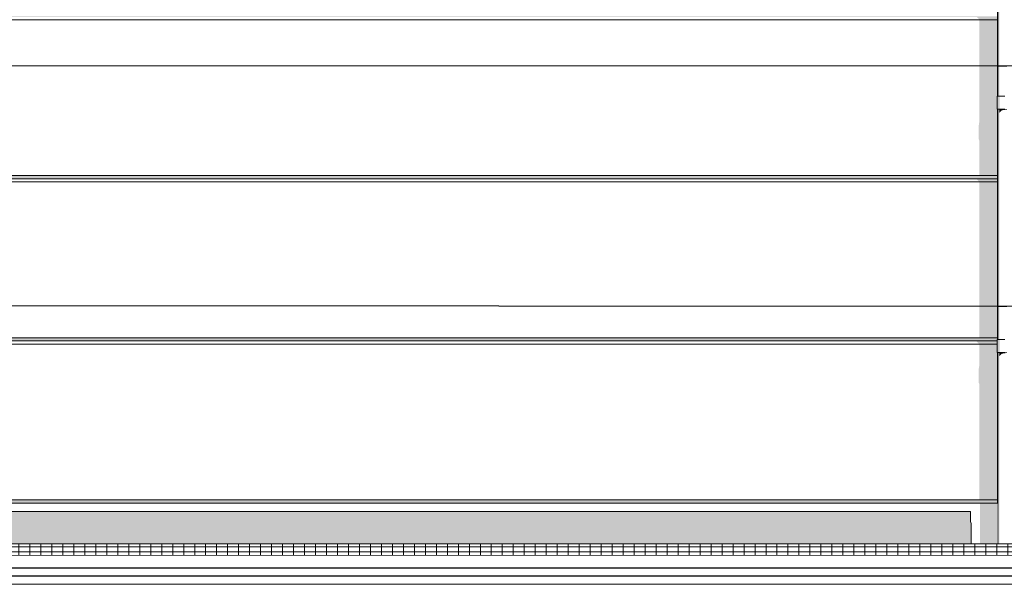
# Model space of a CAD drawing. Header units: millimetres. Extents: x 11 to 58287, y -2 to 19922.
# Tile 67 of 86: x 34422 to 40492, y 11112 to 14592. Entities that reach past the tile are written whole.
import ezdxf

# ---------------------------------------------------------------- set-up
doc = ezdxf.new("R2010")
doc.units = ezdxf.units.MM
doc.header["$MEASUREMENT"] = 0
doc.linetypes.add('Wipeout_Contour', pattern=[1000, 0, -1000])
for name, color, linetype in [('A_OPASKA', 7, 'Continuous'), ('Nowe_A__SCIANY', 7, 'Continuous'), ('Nowe_A__STROPY', 7, 'Continuous'), ('Nowe_A_WN_WYPOSAZENIE', 7, 'Continuous')]:
    doc.layers.add(name, color=color, linetype=linetype)
for name, color, linetype, lineweight in [('A_OPASKA_Nr_pióra__90', 7, 'Continuous', 13), ('A_OZN_ODNOSNIKI_Nr_pióra__85', 7, 'Continuous', 13), ('A_WYPEŁNIENIA RYSUNKI_Nr_pióra__18', 9, 'Continuous', 13), ('A_WYPEŁNIENIA RYSUNKI_Nr_pióra__7', 7, 'Continuous', 13), ('Nowe_A__SCIANY_Nr_pióra__87', 7, 'Continuous', 13), ('Nowe_A__STROPY_Nr_pióra__1', 7, 'Continuous', 13), ('Nowe_A__STROPY_Nr_pióra__21', 7, 'Continuous', 25), ('Nowe_A_WN_WYPOSAZENIE_Nr_pióra__2', 7, 'Continuous', 13)]:
    doc.layers.add(name, color=color, linetype=linetype, lineweight=lineweight)
doc.dimstyles.new('STYL_AUTOMATYCZNY__1', dxfattribs={"dimtxt": 0.18, "dimasz": 91.2, "dimexe": 0.18, "dimexo": 0.0625, "dimgap": 0, "dimtad": 0, "dimtih": 1, "dimtoh": 1, "dimdec": 4, "dimzin": 0, "dimdsep": 46, "dimcen": 0.09, "dimadec": 0, "dimazin": 0, "dimtfac": 1, "dimtdec": 4, "dimtmove": 0, "dimatfit": 3, "dimldrblk": 'ARROWHEAD_11', "dimfxl": 0, "dimtolj": 1, "dimtzin": 0, "dimarcsym": 0})

# ---------------------------------------------------------------- blocks, each defined once
blk = doc.blocks.new('ElemPrzekroju_2_1', base_point=(46338.2, 11312))
at = {"color": 254, "linetype": 'Wipeout_Contour', "lineweight": 0, "ltscale": 279201.99242}
blk.add_wipeout([(28131.6, 13592), (28131.6, 12632), (29842.3, 12632), (29842.3, 13372), (30852.3, 13372), (30852.3, 12632), (40450.5, 12632), (40450.5, 13592)], dxfattribs=at).dxf.layer = 'Nowe_A__SCIANY'
at = {"color": 254, "linetype": 'Wipeout_Contour', "lineweight": 0, "ltscale": 150111.175879}
blk.add_wipeout([(30852.3, 11632), (30852.3, 11612), (40450.5, 11612), (40450.5, 11632)], dxfattribs=at).dxf.layer = 'Nowe_A__SCIANY'
at = {"layer": 'Nowe_A__SCIANY', "linetype": 'Continuous', "lineweight": 0, "true_color": 0x000000}
blk.add_hatch(color=18, dxfattribs=at).paths.add_polyline_path([(30852.3, 11632), (30852.3, 11612), (40450.5, 11612), (40450.5, 11632)])
at = {"color": 254, "linetype": 'Wipeout_Contour', "lineweight": 0, "ltscale": 147847.065705}
blk.add_wipeout([(28131.6, 13612), (28131.6, 13592), (40450.5, 13592), (40450.5, 13612)], dxfattribs=at).dxf.layer = 'Nowe_A__SCIANY'
at = {"color": 254, "linetype": 'Wipeout_Contour', "lineweight": 0, "ltscale": 236158.69526}
blk.add_wipeout([(40450.5, 12632), (30852.3, 12632), (30852.3, 12612), (40448.2, 12612), (40448.2, 12621.1), (40450.5, 12621.1)], dxfattribs=at).dxf.layer = 'Nowe_A__SCIANY'
at = {"layer": 'Nowe_A__SCIANY', "linetype": 'Continuous', "lineweight": 0, "true_color": 0x000000}
blk.add_hatch(color=18, dxfattribs=at).paths.add_polyline_path([(40450.5, 12632), (30852.3, 12632), (30852.3, 12612), (40448.2, 12612), (40448.2, 12621.1), (40450.5, 12621.1)])
at = {"color": 254, "linetype": 'Wipeout_Contour', "lineweight": 0, "ltscale": 147877.245451}
blk.add_wipeout([(28131.6, 13612), (40450.5, 13612), (40450.5, 13632), (28131.6, 13632)], dxfattribs=at).dxf.layer = 'Nowe_A__SCIANY'
at = {"layer": 'Nowe_A__SCIANY', "linetype": 'Continuous', "lineweight": 0, "true_color": 0x000000}
blk.add_hatch(color=18, dxfattribs=at).paths.add_polyline_path([(28131.6, 13612), (40450.5, 13612), (40450.5, 13632), (28131.6, 13632)])
at = {"layer": 'Nowe_A__SCIANY_Nr_pióra__87', "color": 7, "linetype": 'Continuous', "lineweight": 13}
blk.add_line((28131.6, 13592), (40450.5, 13592), dxfattribs=at)
at = {"color": 254, "linetype": 'Wipeout_Contour', "lineweight": 0, "ltscale": 235444.770819}
blk.add_wipeout([(40448.2, 12592), (30852.3, 12592), (30852.3, 11632), (40450.5, 11632), (40450.5, 12541.1), (40448.2, 12541.1)], dxfattribs=at).dxf.layer = 'Nowe_A__SCIANY'
at = {"layer": 'Nowe_A__SCIANY_Nr_pióra__87', "color": 7, "linetype": 'Continuous', "lineweight": 13}
blk.add_line((30852.3, 11632), (40450.5, 11632), dxfattribs=at)
at = {"color": 254, "linetype": 'Wipeout_Contour', "lineweight": 0, "ltscale": 445800.828321}
blk.add_wipeout([(28131.6, 14592), (28131.6, 14121.1), (28134.6, 14121.1), (28134.6, 14041.1), (28131.6, 14041.1), (28131.6, 13632), (40450.5, 13632), (40450.5, 14041.1), (40448.2, 14041.1), (40448.2, 14121.1), (40450.5, 14121.1), (40450.5, 14592)], dxfattribs=at).dxf.layer = 'Nowe_A__SCIANY'
at = {"color": 254, "linetype": 'Wipeout_Contour', "lineweight": 0, "ltscale": 151385.182469}
blk.add_wipeout([(30852.3, 12612), (30852.3, 12592), (40448.2, 12592), (40448.2, 12612)], dxfattribs=at).dxf.layer = 'Nowe_A__SCIANY'
at = {"layer": 'Nowe_A__SCIANY', "linetype": 'Continuous', "lineweight": 0, "true_color": 0x000000}
for points in [[(28131.6, 14608.6), (40321.9, 14608.6), (40338.5, 14592), (40450.5, 14592), (40450.5, 14612), (28131.6, 14612)], [(40334.1, 13856.6), (40338.5, 13844.7), (40338.5, 13632), (40450.5, 13632), (40450.5, 14041.1), (40448.2, 14041.1), (40448.2, 14121.1), (40450.5, 14121.1), (40450.5, 14592), (40338.5, 14592), (40338.5, 13959.1), (40337.1, 13956.1), (40334.1, 13936.6)], [(28131.6, 13608.6), (40321.9, 13608.6), (40338.5, 13592), (40450.5, 13592), (40450.5, 13612), (28131.6, 13612)], [(40338.5, 13592), (40338.5, 12632), (40450.5, 12632), (40450.5, 13592)], [(30852.3, 12608.6), (40321.9, 12608.6), (40338.5, 12592), (40448.2, 12592), (40448.2, 12612), (30852.3, 12612)], [(40334.1, 12356.6), (40338.5, 12344.7), (40338.5, 11632), (40450.5, 11632), (40450.5, 12541.1), (40448.2, 12541.1), (40448.2, 12592), (40338.5, 12592), (40338.5, 12459.1), (40337.1, 12456.1), (40334.1, 12436.6)]]:
    blk.add_hatch(color=18, dxfattribs=at).paths.add_polyline_path(points)
at = {"layer": 'Nowe_A__SCIANY_Nr_pióra__87', "color": 7, "linetype": 'Continuous', "lineweight": 13}
for p, q in [((28131.6, 14592), (40450.5, 14592)), ((28131.6, 13632), (40450.5, 13632)), ((28131.6, 13612), (40450.5, 13612)), ((30852.3, 12632), (40450.5, 12632)), ((30852.3, 12612), (40448.2, 12612)), ((30852.3, 12592), (40448.2, 12592))]:
    blk.add_line(p, q, dxfattribs=at)
blk = doc.blocks.new('ElemPrzekroju_17_1', base_point=(46338.2, 11312))
at = {"color": 254, "linetype": 'Wipeout_Contour', "lineweight": 0, "ltscale": 172360.937626}
blk.add_wipeout([(40450.5, 14121.1), (40453.5, 14121.1), (40453.5, 15541.1), (40450.5, 15541.1)], dxfattribs=at).dxf.layer = 'Nowe_A_WN_WYPOSAZENIE'
at = {"color": 254, "linetype": 'Wipeout_Contour', "lineweight": 0, "ltscale": 170389.447598}
blk.add_wipeout([(40450.5, 14041.1), (40450.5, 12621.1), (40453.5, 12621.1), (40453.5, 14041.1)], dxfattribs=at).dxf.layer = 'Nowe_A_WN_WYPOSAZENIE'
at = {"color": 254, "linetype": 'Wipeout_Contour', "lineweight": 0, "ltscale": 168737.494475}
blk.add_wipeout([(40453.5, 12541.1), (40450.5, 12541.1), (40450.5, 11362), (40453.5, 11362)], dxfattribs=at).dxf.layer = 'Nowe_A_WN_WYPOSAZENIE'
at = {"layer": 'Nowe_A_WN_WYPOSAZENIE', "linetype": 'Continuous', "lineweight": 0, "true_color": 0x000000}
for points in [[(40450.5, 14121.1), (40453.5, 14121.1), (40453.5, 15541.1), (40450.5, 15541.1)], [(40450.5, 14041.1), (40450.5, 12621.1), (40453.5, 12621.1), (40453.5, 14041.1)], [(40453.5, 12541.1), (40450.5, 12541.1), (40450.5, 11362), (40453.5, 11362)]]:
    blk.add_hatch(color=18, dxfattribs=at).paths.add_polyline_path(points)
at = {"color": 254, "linetype": 'Wipeout_Contour', "lineweight": 0, "ltscale": 172382.901888}
blk.add_wipeout([(40462.2, 15541.1), (40453.5, 15541.1), (40453.5, 14121.1), (40462.2, 14121.1)], dxfattribs=at).dxf.layer = 'Nowe_A_WN_WYPOSAZENIE'
at = {"color": 254, "linetype": 'Wipeout_Contour', "lineweight": 0, "ltscale": 170411.665867}
blk.add_wipeout([(40462.2, 14041.1), (40453.5, 14041.1), (40453.5, 12621.1), (40462.2, 12621.1)], dxfattribs=at).dxf.layer = 'Nowe_A_WN_WYPOSAZENIE'
at = {"color": 254, "linetype": 'Wipeout_Contour', "lineweight": 0, "ltscale": 168759.929966}
blk.add_wipeout([(40462.2, 12541.1), (40453.5, 12541.1), (40453.5, 11362), (40462.2, 11362)], dxfattribs=at).dxf.layer = 'Nowe_A_WN_WYPOSAZENIE'
at = {"layer": 'Nowe_A_WN_WYPOSAZENIE', "linetype": 'Continuous', "lineweight": 0, "true_color": 0x000000}
for points in [[(40462.2, 15541.1), (40453.5, 15541.1), (40453.5, 14121.1), (40462.2, 14121.1)], [(40462.2, 14041.1), (40453.5, 14041.1), (40453.5, 12621.1), (40462.2, 12621.1)], [(40462.2, 12541.1), (40453.5, 12541.1), (40453.5, 11362), (40462.2, 11362)]]:
    blk.add_hatch(color=18, dxfattribs=at).paths.add_polyline_path(points)
at = {"color": 254, "linetype": 'Wipeout_Contour', "lineweight": 0, "ltscale": 172424.181731}
blk.add_wipeout([(40462.2, 14121.1), (40475.5, 14121.1), (40475.5, 15541.1), (40462.2, 15541.1)], dxfattribs=at).dxf.layer = 'Nowe_A_WN_WYPOSAZENIE'
at = {"color": 254, "linetype": 'Wipeout_Contour', "lineweight": 0, "ltscale": 170453.422838}
blk.add_wipeout([(40462.2, 12621.1), (40475.5, 12621.1), (40475.5, 14041.1), (40462.2, 14041.1)], dxfattribs=at).dxf.layer = 'Nowe_A_WN_WYPOSAZENIE'
at = {"color": 254, "linetype": 'Wipeout_Contour', "lineweight": 0, "ltscale": 168802.095027}
blk.add_wipeout([(40462.2, 12541.1), (40462.2, 11362), (40475.5, 11362), (40475.5, 12541.1)], dxfattribs=at).dxf.layer = 'Nowe_A_WN_WYPOSAZENIE'
at = {"color": 254, "linetype": 'Wipeout_Contour', "lineweight": 0, "ltscale": 172479.800099}
blk.add_wipeout([(40491.8, 15541.1), (40475.5, 15541.1), (40475.5, 14121.1), (40491.8, 14121.1)], dxfattribs=at).dxf.layer = 'Nowe_A_WN_WYPOSAZENIE'
at = {"color": 254, "linetype": 'Wipeout_Contour', "lineweight": 0, "ltscale": 170509.683749}
blk.add_wipeout([(40475.5, 12621.1), (40491.8, 12621.1), (40491.8, 14041.1), (40475.5, 14041.1)], dxfattribs=at).dxf.layer = 'Nowe_A_WN_WYPOSAZENIE'
at = {"color": 254, "linetype": 'Wipeout_Contour', "lineweight": 0, "ltscale": 168858.905462}
blk.add_wipeout([(40475.5, 11362), (40491.8, 11362), (40491.8, 12541.1), (40475.5, 12541.1)], dxfattribs=at).dxf.layer = 'Nowe_A_WN_WYPOSAZENIE'
at = {"color": 254, "linetype": 'Wipeout_Contour', "lineweight": 0, "ltscale": 172543.049946}
blk.add_wipeout([(40491.8, 14121.1), (40509.1, 14121.1), (40509.1, 15541.1), (40491.8, 15541.1)], dxfattribs=at).dxf.layer = 'Nowe_A_WN_WYPOSAZENIE'
at = {"color": 254, "linetype": 'Wipeout_Contour', "lineweight": 0, "ltscale": 171327.25686}
blk.add_wipeout([(40448.2, 14041.1), (40453.8, 14041.1), (40453.8, 14121.1), (40448.2, 14121.1)], dxfattribs=at).dxf.layer = 'Nowe_A_WN_WYPOSAZENIE'
at = {"color": 254, "linetype": 'Wipeout_Contour', "lineweight": 0, "ltscale": 170573.663832}
blk.add_wipeout([(40509.1, 14041.1), (40491.8, 14041.1), (40491.8, 12621.1), (40509.1, 12621.1)], dxfattribs=at).dxf.layer = 'Nowe_A_WN_WYPOSAZENIE'
at = {"color": 254, "linetype": 'Wipeout_Contour', "lineweight": 0, "ltscale": 169449.504802}
blk.add_wipeout([(40448.2, 12541.1), (40453.8, 12541.1), (40453.8, 12621.1), (40448.2, 12621.1)], dxfattribs=at).dxf.layer = 'Nowe_A_WN_WYPOSAZENIE'
at = {"color": 254, "linetype": 'Wipeout_Contour', "lineweight": 0, "ltscale": 168923.510005}
blk.add_wipeout([(40491.8, 11362), (40509.1, 11362), (40509.1, 12541.1), (40491.8, 12541.1)], dxfattribs=at).dxf.layer = 'Nowe_A_WN_WYPOSAZENIE'
at = {"layer": 'Nowe_A_WN_WYPOSAZENIE', "linetype": 'Continuous', "lineweight": 0, "true_color": 0x000000}
for points in [[(40448.2, 14041.1), (40453.8, 14041.1), (40453.8, 14121.1), (40448.2, 14121.1)], [(40448.2, 12541.1), (40453.8, 12541.1), (40453.8, 12621.1), (40448.2, 12621.1)]]:
    blk.add_hatch(color=18, dxfattribs=at).paths.add_polyline_path(points)
at = {"color": 254, "linetype": 'Wipeout_Contour', "lineweight": 0, "ltscale": 171358.198623}
blk.add_wipeout([(40453.8, 14041.1), (40464.6, 14041.1), (40464.6, 14121.1), (40453.8, 14121.1)], dxfattribs=at).dxf.layer = 'Nowe_A_WN_WYPOSAZENIE'
at = {"color": 254, "linetype": 'Wipeout_Contour', "lineweight": 0, "ltscale": 169480.789366}
blk.add_wipeout([(40453.8, 12541.1), (40464.6, 12541.1), (40464.6, 12621.1), (40453.8, 12621.1)], dxfattribs=at).dxf.layer = 'Nowe_A_WN_WYPOSAZENIE'
at = {"layer": 'Nowe_A_WN_WYPOSAZENIE', "linetype": 'Continuous', "lineweight": 0, "true_color": 0x000000}
for points in [[(40453.8, 14041.1), (40464.6, 14041.1), (40464.6, 14121.1), (40453.8, 14121.1)], [(40453.8, 12541.1), (40464.6, 12541.1), (40464.6, 12621.1), (40453.8, 12621.1)]]:
    blk.add_hatch(color=18, dxfattribs=at).paths.add_polyline_path(points)
at = {"color": 254, "linetype": 'Wipeout_Contour', "lineweight": 0, "ltscale": 171406.030011}
blk.add_wipeout([(40464.6, 14041.1), (40479.2, 14041.1), (40479.2, 14121.1), (40464.6, 14121.1)], dxfattribs=at).dxf.layer = 'Nowe_A_WN_WYPOSAZENIE'
at = {"color": 254, "linetype": 'Wipeout_Contour', "lineweight": 0, "ltscale": 169529.15043}
blk.add_wipeout([(40464.6, 12541.1), (40479.2, 12541.1), (40479.2, 12621.1), (40464.6, 12621.1)], dxfattribs=at).dxf.layer = 'Nowe_A_WN_WYPOSAZENIE'
at = {"layer": 'Nowe_A_WN_WYPOSAZENIE_Nr_pióra__2', "color": 7, "linetype": 'Continuous', "lineweight": 13}
for p, q in [((40448.2, 14041.1), (40448.2, 14121.1)), ((40448.2, 12541.1), (40448.2, 12621.1))]:
    blk.add_line(p, q, dxfattribs=at)
at = {"color": 254, "linetype": 'Wipeout_Contour', "lineweight": 0, "ltscale": 171465.569108}
blk.add_wipeout([(40479.2, 14121.1), (40479.2, 14041.1), (40496.1, 14041.1), (40496.1, 14121.1)], dxfattribs=at).dxf.layer = 'Nowe_A_WN_WYPOSAZENIE'
at = {"color": 254, "linetype": 'Wipeout_Contour', "lineweight": 0, "ltscale": 169589.348443}
blk.add_wipeout([(40479.2, 12621.1), (40479.2, 12541.1), (40496.1, 12541.1), (40496.1, 12621.1)], dxfattribs=at).dxf.layer = 'Nowe_A_WN_WYPOSAZENIE'
at = {"layer": 'Nowe_A_WN_WYPOSAZENIE', "linetype": 'Continuous', "lineweight": 0, "true_color": 0x000000}
for points in [[(40475.5, 14041.1), (40462.2, 14041.1), (40462.2, 14019.6), (40466, 14022.5), (40475.5, 14033)], [(40475.5, 14033), (40491.8, 14036.4), (40491.8, 14041.1), (40475.5, 14041.1)], [(40509.1, 14041.1), (40491.8, 14041.1), (40491.8, 14036.4), (40492.5, 14036.1), (40509.1, 14037.9)], [(40462.2, 12541.1), (40462.2, 12519.6), (40466, 12522.5), (40475.5, 12533), (40475.5, 12541.1)], [(40491.8, 12541.1), (40475.5, 12541.1), (40475.5, 12533), (40491.8, 12536.4)], [(40509.1, 12541.1), (40491.8, 12541.1), (40491.8, 12536.4), (40492.5, 12536.1), (40509.1, 12537.9)]]:
    blk.add_hatch(color=18, dxfattribs=at).paths.add_polyline_path(points)
at = {"layer": 'Nowe_A_WN_WYPOSAZENIE_Nr_pióra__2', "color": 7, "linetype": 'Continuous', "lineweight": 13}
for p, q in [((40450.5, 14121.1), (40450.5, 15541.1)), ((40448.2, 14121.1), (40453.8, 14121.1)), ((40453.8, 14121.1), (40464.6, 14121.1)), ((40464.6, 14121.1), (40479.2, 14121.1)), ((40479.2, 14121.1), (40496.1, 14121.1)), ((40448.2, 14041.1), (40453.8, 14041.1)), ((40450.5, 12621.1), (40450.5, 14041.1)), ((40453.8, 14041.1), (40464.6, 14041.1)), ((40464.6, 14041.1), (40479.2, 14041.1)), ((40479.2, 14041.1), (40496.1, 14041.1)), ((40448.2, 12621.1), (40453.8, 12621.1)), ((40453.8, 12621.1), (40464.6, 12621.1)), ((40464.6, 12621.1), (40479.2, 12621.1)), ((40479.2, 12621.1), (40496.1, 12621.1)), ((40448.2, 12541.1), (40453.8, 12541.1)), ((40450.5, 11362), (40450.5, 12541.1)), ((40453.8, 12541.1), (40464.6, 12541.1)), ((40464.6, 12541.1), (40479.2, 12541.1)), ((40479.2, 12541.1), (40496.1, 12541.1))]:
    blk.add_line(p, q, dxfattribs=at)
blk = doc.blocks.new('ElemPrzekroju_20_1', base_point=(46338.2, 11312))
at = {"color": 254, "linetype": 'Wipeout_Contour', "lineweight": 0, "ltscale": 132541.412454}
blk.add_wipeout([(53195.6, 11212), (4091.8, 11212), (4091.8, 11162), (53195.6, 11162)], dxfattribs=at).dxf.layer = 'Nowe_A__STROPY'
at = {"color": 254, "linetype": 'Wipeout_Contour', "lineweight": 0, "ltscale": 132690.398547}
blk.add_wipeout([(4091.8, 11212), (53195.6, 11212), (53195.6, 11292), (4091.8, 11292)], dxfattribs=at).dxf.layer = 'Nowe_A__STROPY'
at = {"color": 254, "linetype": 'Wipeout_Contour', "lineweight": 0, "ltscale": 132426.986127}
blk.add_wipeout([(4091.8, 11112), (53195.6, 11112), (53195.6, 11162), (4091.8, 11162)], dxfattribs=at).dxf.layer = 'Nowe_A__STROPY'
at = {"layer": 'Nowe_A__STROPY_Nr_pióra__1', "color": 7, "linetype": 'Continuous', "lineweight": 13}
blk.add_line((53195.6, 11112), (4091.8, 11112), dxfattribs=at)
at = {"layer": 'Nowe_A__STROPY_Nr_pióra__21', "color": 7, "linetype": 'Continuous', "lineweight": 25}
for p, q in [((53195.6, 11292), (4091.8, 11292)), ((53195.6, 11212), (4091.8, 11212)), ((53195.6, 11162), (4091.8, 11162))]:
    blk.add_line(p, q, dxfattribs=at)
blk = doc.blocks.new('ElemPrzekroju_27_1', base_point=(46338.2, 11312))
at = {"color": 254, "linetype": 'Wipeout_Contour', "lineweight": 0, "ltscale": 219509.564741}
blk.add_wipeout([(30852.3, 11292), (32899.8, 11292), (32899.8, 11362), (40450.5, 11362), (40450.5, 11612), (30852.3, 11612)], dxfattribs=at).dxf.layer = 'Nowe_A__SCIANY'
at = {"layer": 'Nowe_A__SCIANY', "linetype": 'Continuous', "lineweight": 0, "true_color": 0x000000}
blk.add_hatch(color=18, dxfattribs=at).paths.add_polyline_path([(40450.5, 11612), (40341.6, 11612), (40341.6, 11362), (40450.5, 11362)])
at = {"layer": 'Nowe_A__SCIANY_Nr_pióra__87', "color": 7, "linetype": 'Continuous', "lineweight": 13}
blk.add_line((40450.5, 11612), (30852.3, 11612), dxfattribs=at)
blk = doc.blocks.new('ElemPrzekroju_29_1', base_point=(46338.2, 11312))
at = {"color": 254, "linetype": 'Wipeout_Contour', "lineweight": 0, "ltscale": 167122.61596}
blk.add_wipeout([(32899.8, 11342), (32899.8, 11292), (47438.2, 11292), (47438.2, 11342)], dxfattribs=at).dxf.layer = 'A_OPASKA'
at = {"layer": 'A_OPASKA', "linetype": 'Continuous', "lineweight": 0, "true_color": 0x000000}
h = blk.add_hatch(dxfattribs=at)
h.set_pattern_fill('Cegła___wiązanie_żołnier_73', color=18, style=0, pattern_type=2)
h.set_pattern_definition([(90, (46338.244, 11312.036), (-67.73333, 0), []), (180, (46338.24, 11312.04), (0, 203.2), [])])
h.paths.add_polyline_path([(32899.8, 11342), (32899.8, 11292), (47438.2, 11292), (47438.2, 11342)])
at = {"color": 254, "linetype": 'Wipeout_Contour', "lineweight": 0, "ltscale": 167142.212108}
blk.add_wipeout([(32899.8, 11362), (32899.8, 11342), (47438.2, 11342), (47418.2, 11362)], dxfattribs=at).dxf.layer = 'A_OPASKA'
at = {"layer": 'A_OPASKA', "linetype": 'Continuous', "lineweight": 0, "true_color": 0x000000}
h = blk.add_hatch(dxfattribs=at)
h.set_pattern_fill('Cegła___wiązanie_żołnier_73', color=18, style=0, pattern_type=2)
h.set_pattern_definition([(90, (46338.244, 11312.036), (-67.73333, 0), []), (180, (46338.24, 11312.04), (0, 203.2), [])])
h.paths.add_polyline_path([(32899.8, 11362), (32899.8, 11342), (47438.2, 11342), (47418.2, 11362)])
at = {"layer": 'A_OPASKA_Nr_pióra__90', "color": 7, "linetype": 'Continuous', "lineweight": 13}
for p, q in [((47418.2, 11362), (32899.8, 11362)), ((47438.2, 11342), (32899.8, 11342))]:
    blk.add_line(p, q, dxfattribs=at)
blk = doc.blocks.new('ARROWHEAD_11')
at = {"color": 0, "linetype": 'Continuous', "lineweight": 0}
blk.add_line((0, 0), (-1, 0), dxfattribs=at)
at = {"color": 0, "linetype": 'Continuous', "lineweight": 0, "const_width": 0.25, "flags": 128}
blk.add_lwpolyline([(-0.125, 0, 1), (0.125, 0, 1)], format="xyb", close=True, dxfattribs=at)

msp = doc.modelspace()

# ---------------------------------------------------------------- block references
at = {"layer": 'Nowe_A__SCIANY', "lineweight": 0}
msp.add_blockref('ElemPrzekroju_2_1', (46338.2, 11312), dxfattribs=at)
at = {"layer": 'Nowe_A__STROPY', "lineweight": 0}
msp.add_blockref('ElemPrzekroju_20_1', (46338.2, 11312), dxfattribs=at)

# ---------------------------------------------------------------- next in the draw order: block references
at = {"layer": 'Nowe_A_WN_WYPOSAZENIE', "lineweight": 0}
msp.add_blockref('ElemPrzekroju_17_1', (46338.2, 11312), dxfattribs=at)

# ---------------------------------------------------------------- next in the draw order: block references
at = {"layer": 'Nowe_A__SCIANY', "lineweight": 0}
msp.add_blockref('ElemPrzekroju_27_1', (46338.2, 11312), dxfattribs=at)

# ---------------------------------------------------------------- next in the draw order: leaders
at = {"layer": 'A_OZN_ODNOSNIKI_Nr_pióra__85', "color": 7, "linetype": 'Continuous', "lineweight": 13, "annotation_type": 0, "has_hookline": 1, "hookline_direction": 0, "text_width": 100}
for points in [[(26344.3, 14312), (49878.9, 14303.7)], [(30512.2, 12830.9), (49878.9, 12824)]]:
    msp.add_leader(points, dimstyle='STYL_AUTOMATYCZNY__1', dxfattribs=at)

# ---------------------------------------------------------------- next in the draw order: block references
at = {"layer": 'A_OPASKA', "lineweight": 0}
msp.add_blockref('ElemPrzekroju_29_1', (46338.2, 11312), dxfattribs=at)

# ---------------------------------------------------------------- next in the draw order: hatches: boundary and pattern name
at = {"layer": 'A_WYPEŁNIENIA RYSUNKI_Nr_pióra__18', "linetype": 'Continuous', "lineweight": 13}
h = msp.add_hatch(dxfattribs=at)
h.set_pattern_fill('Tynk_akrylowy_na_siatce__7B', color=9, style=0, pattern_type=2)
h.set_pattern_definition([(0, (46338.244, 11312.036), (0, 25.98076), [0, -15]), (0, (46345.744, 11325.026), (0, 25.98076), [0, -15])])
h.paths.add_polyline_path([(30852.3, 11292), (32899.8, 11292), (32899.8, 11342), (32899.8, 11362), (40288.5, 11362), (40288.5, 11487.1), (40284.1, 11499), (40284.1, 11561.3), (30852.3, 11561.3), (30852.3, 11312)])

# ---------------------------------------------------------------- next in the draw order: linework, layer by layer
at = {"layer": 'A_WYPEŁNIENIA RYSUNKI_Nr_pióra__7', "color": 7, "linetype": 'Continuous', "lineweight": 13, "flags": 128}
msp.add_lwpolyline([(30852.3, 11292), (32899.8, 11292), (32899.8, 11342), (32899.8, 11362), (40288.5, 11362), (40288.5, 11487.1), (40284.1, 11499), (40284.1, 11561.3), (30852.3, 11561.3), (30852.3, 11312)], close=True, dxfattribs=at)

doc.saveas('drawing.dxf')
